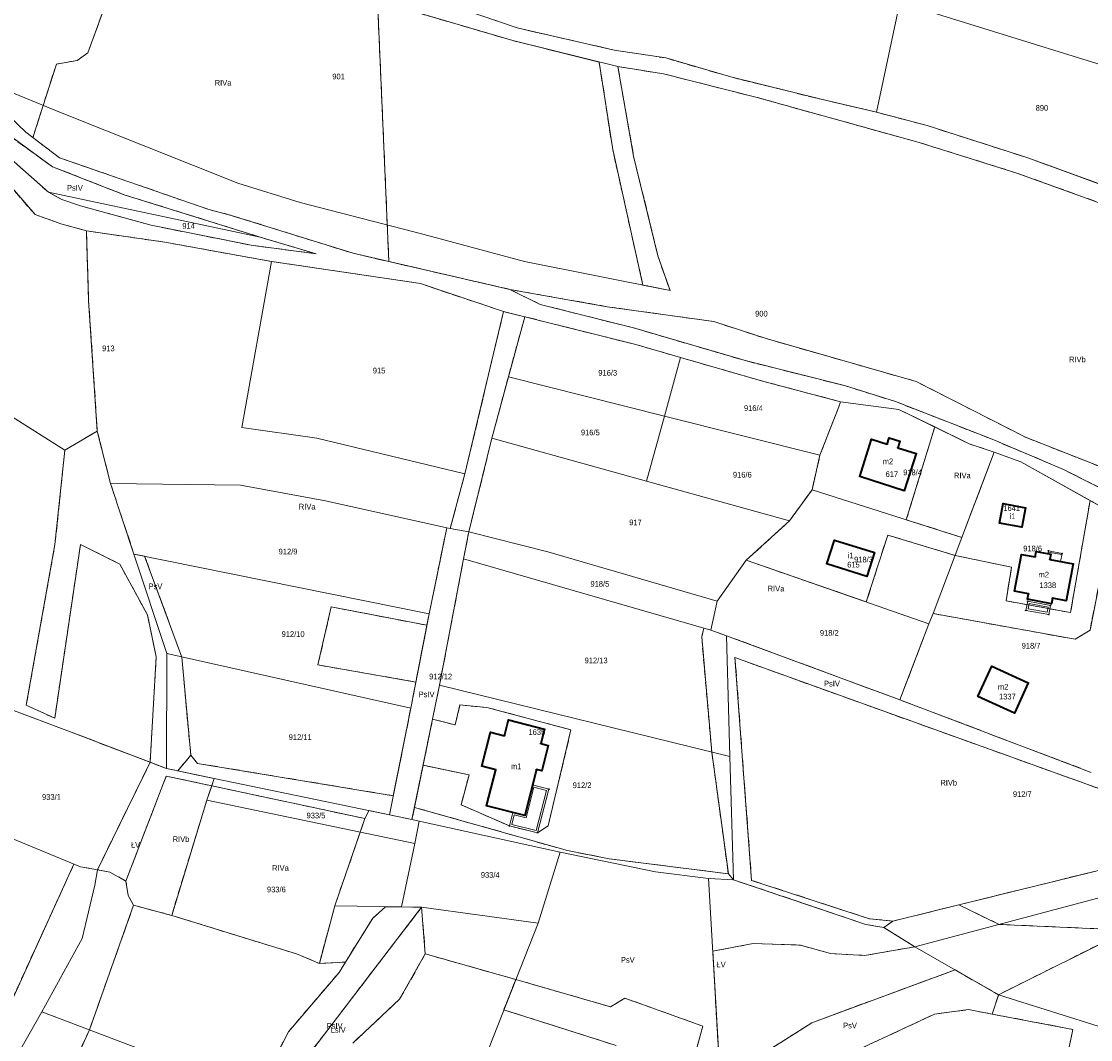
# Model space of a CAD drawing. Header units: metres. Extents: x 7496145 to 7500200, y 5498500 to 5502080.
# Tile 104 of 202: x 7496833 to 7497115, y 5500812 to 5501081. Entities that reach past the tile are written whole.
import ezdxf
from ezdxf.enums import TextEntityAlignment as Align

# ---------------------------------------------------------------- set-up
doc = ezdxf.new("R2010")
doc.units = ezdxf.units.M
doc.header["$MEASUREMENT"] = 0
for name, pattern in [('2.25_0.75', [3, 2.25, -0.75]), ('219-1000', [0]), ('egug-1000', [0])]:
    doc.linetypes.add(name, pattern=pattern)
doc.layers.get('0').update_dxf_attribs({"color": 2, "linetype": 'CONTINUOUS', "lineweight": 5})
for name, color, linetype in [('209-oznaczenie konturu klasyfikacyjnego', 7, 'CONTINUOUS'), ('211-numer działki ewidencyjnej', 7, 'CONTINUOUS'), ('217-kontur klasyfikacyjny', 7, 'CONTINUOUS'), ('218-kontur użytku gruntowego', 7, 'CONTINUOUS'), ('219-działka ewidencyjna', 7, 'CONTINUOUS'), ('312-budynek ewidencyjny', 7, 'CONTINUOUS'), ('312-oznaczenie budynku ewidencyjnego', 7, 'CONTINUOUS'), ('312-oznaczenie budynku ewidencyjnego-Atr117', 7, 'CONTINUOUS'), ('352-schody', 7, 'CONTINUOUS'), ('Punkt budynku', 7, 'CONTINUOUS'), ('taras', 7, 'CONTINUOUS')]:
    doc.layers.add(name, color=color, linetype=linetype)
doc.styles.get("Standard").update_dxf_attribs({"font": 'Working1250', "width": 0.75})

# ---------------------------------------------------------------- blocks, each defined once
blk = doc.blocks.new('PUNKTBUD')
at = {"color": 0}
blk.add_circle((0, 0), 0.09, dxfattribs=at)

msp = doc.modelspace()

# ---------------------------------------------------------------- linework, layer by layer
at = {"layer": '217-kontur klasyfikacyjny', "color": 3, "linetype": '2.25_0.75', "lineweight": 18, "flags": 128}
for points in [[(7496863.33, 5501108.11), (7496850.21, 5501072.33)], [(7496929.58, 5501017.35), (7496926.57, 5501086.04)], [(7496962.28, 5501075.58), (7496926.57, 5501086.04)], [(7496944.78, 5501085.3), (7496963.4, 5501078.92)], [(7496963.4, 5501078.92), (7496988.99, 5501073.09)], [(7496985.01, 5501069.94), (7496962.28, 5501075.58)], [(7496850.21, 5501072.33), (7496847.45, 5501070.37)], [(7496988.99, 5501073.09), (7497002.55, 5501071)], [(7496841.94, 5501069.4), (7496835.76, 5501050.04)], [(7496847.45, 5501070.37), (7496841.94, 5501069.4)], [(7496988.58, 5501046.87), (7496985.01, 5501069.94)], [(7497002.55, 5501071), (7497019.69, 5501066)], [(7497001.97, 5501066.82), (7496989.94, 5501068.72)], [(7496989.94, 5501068.72), (7496994.09, 5501045.15)], [(7497026.7, 5501060.57), (7497001.97, 5501066.82)], [(7497019.69, 5501066), (7497043.54, 5501060.11)], [(7496823.3, 5501061.59), (7496833.91, 5501051.45)], [(7497069.37, 5501048.72), (7497026.7, 5501060.57)], [(7497043.54, 5501060.11), (7497058.14, 5501056.72)], [(7497058.14, 5501056.72), (7497071.5, 5501053.18)], [(7497071.5, 5501053.18), (7497098.28, 5501044.59)], [(7496840.93, 5501042.35), (7496830.7, 5501049.74)], [(7496833.91, 5501051.45), (7496835.76, 5501050.04)], [(7496835.76, 5501050.04), (7496842.72, 5501044.71)], [(7496996.54, 5501011.16), (7496988.58, 5501046.87)], [(7497095.08, 5501040.69), (7497069.37, 5501048.72)], [(7496829.33, 5501044.94), (7496839.87, 5501035.6)], [(7496842.72, 5501044.71), (7496881.89, 5501031.15)], [(7496994.09, 5501045.15), (7497000.48, 5501018.82)], [(7497098.28, 5501044.59), (7497116.49, 5501037.96)], [(7496859.78, 5501034.97), (7496840.93, 5501042.35)], [(7496836.33, 5501029.71), (7496828.68, 5501038.59)], [(7497118.75, 5501032.15), (7497095.08, 5501040.69)], [(7496839.87, 5501035.6), (7496843.34, 5501033.74)], [(7496843.34, 5501033.74), (7496848.29, 5501032.02)], [(7496895.67, 5501023.79), (7496859.78, 5501034.97)], [(7496848.29, 5501032.02), (7496866.9, 5501026.92)], [(7496881.89, 5501031.15), (7496888.04, 5501029.53)], [(7496843.14, 5501027.31), (7496836.33, 5501029.71)], [(7496849.88, 5501025.43), (7496843.14, 5501027.31)], [(7496888.04, 5501029.53), (7496920.14, 5501019.52)], [(7496850.44, 5501007.08), (7496849.88, 5501025.43)], [(7496870.55, 5501022.45), (7496849.88, 5501025.43)], [(7496866.9, 5501026.92), (7496893.3, 5501021.65)], [(7496898.61, 5501017.36), (7496870.55, 5501022.45)], [(7496893.3, 5501021.65), (7496910.41, 5501019.4)], [(7496910.41, 5501019.4), (7496895.67, 5501023.79)], [(7496920.14, 5501019.52), (7496929.58, 5501017.35)], [(7497000.48, 5501018.82), (7497003.69, 5501009.74)], [(7496937.89, 5501011.55), (7496898.61, 5501017.36)], [(7496929.58, 5501017.35), (7496961.44, 5501010.02)], [(7496959.82, 5501004.16), (7496937.89, 5501011.55)], [(7497003.69, 5501009.74), (7496996.54, 5501011.16)], [(7496961.44, 5501010.02), (7496987.13, 5501005.45)], [(7496961.44, 5501010.02), (7496969.43, 5501006.05)], [(7496852.72, 5500972.69), (7496850.44, 5501007.08)], [(7496969.43, 5501006.05), (7496994.06, 5500999.86)], [(7496987.13, 5501005.45), (7497015.23, 5501001.54)], [(7496949.61, 5500961.36), (7496959.82, 5501004.16)], [(7496965.42, 5501002.8), (7496959.82, 5501004.16)], [(7496961.07, 5500986.97), (7496965.42, 5501002.8)], [(7496994.66, 5500995.48), (7496965.42, 5501002.8)], [(7496994.06, 5500999.86), (7497023.81, 5500991.16)], [(7497015.23, 5501001.54), (7497029.04, 5500997.03)], [(7497029.04, 5500997.03), (7497068.6, 5500985.73)], [(7497006.47, 5500992.06), (7496994.66, 5500995.48)], [(7497028.38, 5500985.74), (7497006.47, 5500992.06)], [(7497023.81, 5500991.16), (7497049.7, 5500984.65)], [(7496956.76, 5500970.83), (7496961.07, 5500986.97)], [(7497048.63, 5500980.41), (7497028.38, 5500985.74)], [(7497068.6, 5500985.73), (7497097.39, 5500971.05)], [(7497049.7, 5500984.65), (7497063.09, 5500980.45)], [(7497048.15, 5500979.05), (7497048.63, 5500980.41)], [(7497063.09, 5500980.45), (7497088.58, 5500970.52)], [(7497043.2, 5500966.31), (7497048.15, 5500979.05)], [(7497073.45, 5500973.75), (7497065.96, 5500949.3)], [(7497082.56, 5500969.29), (7497073.45, 5500973.75)], [(7496844.17, 5500967.61), (7496852.72, 5500972.69)], [(7496856.22, 5500958.81), (7496852.72, 5500972.69)], [(7496950.64, 5500946.08), (7496956.76, 5500970.83)], [(7497097.39, 5500971.05), (7497118.38, 5500962.78)], [(7497089.15, 5500967.13), (7497082.56, 5500969.29)], [(7497088.58, 5500970.52), (7497107.42, 5500962.54)], [(7496841.57, 5500942.74), (7496844.17, 5500967.61)], [(7497041.13, 5500957.2), (7497043.2, 5500966.31)], [(7497080.61, 5500944.64), (7497089.15, 5500967.13)], [(7497107.42, 5500962.54), (7497122.15, 5500955.11)], [(7496945.73, 5500947), (7496949.61, 5500961.36)], [(7496862.4, 5500940.25), (7496856.22, 5500958.81)], [(7497035.2, 5500949), (7497041.13, 5500957.2)], [(7497114.42, 5500954.38), (7497109.26, 5500924.82)], [(7497120.52, 5500950.97), (7497114.42, 5500954.38)], [(7497023.8, 5500938.63), (7497035.2, 5500949)], [(7497065.96, 5500949.3), (7497080.61, 5500944.64)], [(7496940.22, 5500924.51), (7496944.84, 5500947.17)], [(7496944.84, 5500947.17), (7496945.73, 5500947)], [(7496949.28, 5500939.04), (7496950.64, 5500946.08)], [(7497114.39, 5500920.21), (7497119.68, 5500947.11)], [(7496833.98, 5500900.42), (7496841.57, 5500942.74)], [(7496848.29, 5500942.8), (7496841.51, 5500896.99)], [(7496858.67, 5500937.61), (7496848.29, 5500942.8)], [(7497061.08, 5500945.25), (7497055.42, 5500927.65)], [(7497078.82, 5500939.9), (7497061.08, 5500945.25)], [(7496865.21, 5500939.68), (7496862.4, 5500940.25)], [(7497093.68, 5500936.82), (7497078.82, 5500939.9)], [(7496865.92, 5500924.28), (7496858.67, 5500937.61)], [(7496874.99, 5500913.12), (7496865.21, 5500939.68)], [(7496942.93, 5500905.71), (7496949.28, 5500939.04)], [(7497055.42, 5500927.65), (7497023.8, 5500938.63)], [(7497092.32, 5500927.92), (7497093.68, 5500936.82)], [(7496910.87, 5500911.02), (7496914.38, 5500926.33)], [(7496914.38, 5500926.33), (7496939.63, 5500921.49)], [(7497109.26, 5500924.82), (7497092.32, 5500927.92)], [(7496868.27, 5500913.15), (7496865.92, 5500924.28)], [(7496939.63, 5500921.49), (7496940.22, 5500924.51)], [(7497071.94, 5500921.91), (7497073.04, 5500924.58)], [(7497073.04, 5500924.58), (7497110.47, 5500917.8)], [(7496939.63, 5500921.49), (7496936.71, 5500906.53)], [(7497012.62, 5500920.74), (7497012.03, 5500918.44)], [(7497014.43, 5500920.22), (7497012.62, 5500920.74)], [(7497018.54, 5500918.74), (7497014.43, 5500920.22)], [(7497064.28, 5500901.83), (7497071.94, 5500921.91)], [(7497110.47, 5500917.8), (7497114.39, 5500920.21)], [(7497012.03, 5500918.44), (7497014.7, 5500888.04)], [(7497020.49, 5500918.02), (7497018.54, 5500918.74)], [(7497064.28, 5500901.83), (7497020.49, 5500918.02)], [(7496866.66, 5500885.37), (7496868.27, 5500913.15)], [(7496877.37, 5500887.23), (7496874.99, 5500913.12)], [(7497025.18, 5500854.26), (7497020.81, 5500912.95)], [(7497020.81, 5500912.95), (7497120.17, 5500877.21)], [(7496845.41, 5500893.49), (7496804.23, 5500908.94)], [(7496936.71, 5500906.53), (7496910.87, 5500911.02)], [(7496935.36, 5500899.61), (7496936.71, 5500906.53)], [(7496941.09, 5500896.75), (7496942.93, 5500905.71)], [(7496841.51, 5500896.99), (7496833.98, 5500900.42)], [(7496947.02, 5500895.22), (7496948.32, 5500900.48)], [(7496948.32, 5500900.48), (7496955.4, 5500899.84)], [(7497114.68, 5500882.72), (7497064.28, 5500901.83)], [(7496930.75, 5500876.56), (7496935.36, 5500899.61)], [(7496955.4, 5500899.84), (7496977.58, 5500893.92)], [(7496938.6, 5500884.62), (7496941.09, 5500896.75)], [(7496941.09, 5500896.75), (7496947.02, 5500895.22)], [(7496866.66, 5500885.37), (7496845.41, 5500893.49)], [(7496977.58, 5500893.92), (7496971.56, 5500868.66)], [(7496873.93, 5500883.11), (7496877.37, 5500887.23)], [(7496877.37, 5500887.23), (7496879.14, 5500885.09)], [(7497014.7, 5500888.04), (7497019.07, 5500855.99)], [(7496852.78, 5500857.07), (7496866.66, 5500885.37)], [(7496866.66, 5500885.37), (7496870.99, 5500883.72)], [(7496870.99, 5500883.72), (7496873.93, 5500883.11)], [(7496879.14, 5500885.09), (7496930.75, 5500876.56)], [(7496936.31, 5500873.5), (7496938.6, 5500884.62)], [(7496950.72, 5500882.09), (7496938.6, 5500884.62)], [(7496860.26, 5500854.07), (7496870.9, 5500881.74)], [(7496870.9, 5500881.74), (7496882.92, 5500879.17)], [(7496883.52, 5500881.11), (7496873.93, 5500883.11)], [(7496882.92, 5500879.17), (7496883.52, 5500881.11)], [(7496948.62, 5500874.14), (7496950.72, 5500882.09)], [(7496881.61, 5500875.38), (7496882.92, 5500879.17)], [(7496923.26, 5500870.54), (7496882.92, 5500879.17)], [(7496872.33, 5500845.02), (7496881.61, 5500875.38)], [(7496924.33, 5500872.63), (7496923.26, 5500870.54)], [(7496929.74, 5500871.51), (7496924.33, 5500872.63)], [(7496936.31, 5500873.5), (7496935.65, 5500870.28)], [(7496976.63, 5500862.12), (7496936.31, 5500873.5)], [(7496961.37, 5500868.6), (7496948.62, 5500874.14)], [(7496915.34, 5500847.56), (7496923.26, 5500870.54)], [(7496935.65, 5500870.28), (7496929.74, 5500871.51)], [(7496968.8, 5500866.81), (7496961.37, 5500868.6)], [(7496971.56, 5500868.66), (7496968.8, 5500866.81)], [(7496987.69, 5500859.93), (7496976.63, 5500862.12)], [(7496824.04, 5500809.19), (7496846.57, 5500858.55)], [(7496846.57, 5500858.55), (7496848.31, 5500857.83)], [(7497019.07, 5500855.99), (7496987.69, 5500859.93)], [(7496848.31, 5500857.83), (7496852.78, 5500857.07)], [(7496856.07, 5500856.4), (7496852.78, 5500857.07)], [(7496860.26, 5500854.07), (7496856.07, 5500856.4)], [(7497020.41, 5500854.42), (7497019.07, 5500855.99)], [(7497079.81, 5500847.8), (7497120.27, 5500857.77)], [(7496860.83, 5500850.26), (7496860.26, 5500854.07)], [(7497055.32, 5500842.62), (7497020.41, 5500854.42)], [(7497056.24, 5500844.13), (7497025.18, 5500854.26)], [(7496862.31, 5500847.69), (7496860.83, 5500850.26)], [(7496850.64, 5500814.87), (7496862.31, 5500847.69)], [(7496862.31, 5500847.69), (7496872.33, 5500845.02)], [(7496906.09, 5500805.24), (7496938.19, 5500847.15)], [(7496911.26, 5500832.36), (7496915.34, 5500847.56)], [(7496928.69, 5500847.32), (7496925.32, 5500844.25)], [(7496932.93, 5500847.24), (7496928.69, 5500847.32)], [(7496938.19, 5500847.15), (7496932.93, 5500847.24)], [(7496939.18, 5500834.87), (7496938.19, 5500847.15)], [(7497079.81, 5500847.8), (7497062.42, 5500843.52)], [(7497090.45, 5500842.66), (7497079.81, 5500847.8)], [(7496872.33, 5500845.02), (7496905.24, 5500834.87)], [(7496925.32, 5500844.25), (7496918.15, 5500832.73)], [(7497062.42, 5500843.52), (7497056.24, 5500844.13)], [(7497060.03, 5500841.86), (7497055.32, 5500842.62)], [(7497060.03, 5500841.86), (7497062.42, 5500843.52)], [(7497068.21, 5500836.74), (7497060.03, 5500841.86)], [(7497090.3, 5500824.12), (7497124.42, 5500841.17)], [(7497124.42, 5500841.17), (7497090.45, 5500842.66)], [(7497014.94, 5500835.62), (7497025.62, 5500837.59)], [(7497017.07, 5500799.05), (7497014.94, 5500835.62)], [(7497025.62, 5500837.59), (7497038.05, 5500837.2)], [(7497038.05, 5500837.2), (7497045.99, 5500834.95)], [(7497054.99, 5500834.46), (7497068.21, 5500836.74)], [(7496905.24, 5500834.87), (7496911.26, 5500832.36)], [(7496911.26, 5500832.36), (7496918.15, 5500832.73)], [(7496918.15, 5500832.73), (7496916.45, 5500829.99)], [(7496932.42, 5500822.92), (7496939.18, 5500834.87)], [(7496939.18, 5500834.87), (7496963.03, 5500828.13)], [(7497045.99, 5500834.95), (7497054.99, 5500834.46)], [(7496916.45, 5500829.99), (7496903.11, 5500814.33)], [(7497041.09, 5500816.74), (7497078.81, 5500830.68)], [(7497078.81, 5500830.68), (7497090.3, 5500824.12)], [(7496963.03, 5500828.13), (7496959.89, 5500820.15)], [(7496963.03, 5500828.13), (7496988.04, 5500820.9)], [(7496920.06, 5500811.35), (7496932.42, 5500822.92)], [(7496988.04, 5500820.9), (7496991.8, 5500823.22)], [(7496991.8, 5500823.22), (7497012.32, 5500815.82)], [(7497088.56, 5500819.01), (7497090.3, 5500824.12)], [(7496959.89, 5500820.15), (7496989.52, 5500810.71)], [(7497037.5, 5500802.27), (7497073.43, 5500819.01)], [(7497073.43, 5500819.01), (7497082.34, 5500820.18)], [(7497082.34, 5500820.18), (7497088.56, 5500819.01)], [(7497088.56, 5500819.01), (7497109.85, 5500814.99)], [(7497012.32, 5500815.82), (7497007.2, 5500797.48)], [(7497020.26, 5500803.52), (7497041.09, 5500816.74)], [(7496841.25, 5500794.16), (7496850.64, 5500814.87)], [(7496903.11, 5500814.33), (7496897.64, 5500803.7)], [(7497109.85, 5500814.99), (7497104.63, 5500789.57)]]:
    msp.add_lwpolyline(points, dxfattribs=at)
at = {"layer": '218-kontur użytku gruntowego', "color": 3, "linetype": 'egug-1000', "lineweight": 18, "flags": 128}
for points in [[(7496863.33, 5501108.11), (7496850.21, 5501072.33)], [(7496926.57, 5501086.04), (7496929.58, 5501017.35)], [(7496962.28, 5501075.58), (7496926.57, 5501086.04)], [(7496944.78, 5501085.3), (7496963.4, 5501078.92)], [(7496963.4, 5501078.92), (7496988.99, 5501073.09)], [(7496985.01, 5501069.94), (7496962.28, 5501075.58)], [(7496850.21, 5501072.33), (7496847.45, 5501070.37)], [(7496988.99, 5501073.09), (7497002.55, 5501071)], [(7496841.94, 5501069.4), (7496835.76, 5501050.04)], [(7496847.45, 5501070.37), (7496841.94, 5501069.4)], [(7496988.58, 5501046.87), (7496985.01, 5501069.94)], [(7497002.55, 5501071), (7497019.69, 5501066)], [(7497001.97, 5501066.82), (7496989.94, 5501068.72)], [(7496989.94, 5501068.72), (7496994.09, 5501045.15)], [(7497026.7, 5501060.57), (7497001.97, 5501066.82)], [(7497019.69, 5501066), (7497043.54, 5501060.11)], [(7496823.3, 5501061.59), (7496833.91, 5501051.45)], [(7497069.37, 5501048.72), (7497026.7, 5501060.57)], [(7497043.54, 5501060.11), (7497058.14, 5501056.72)], [(7497058.14, 5501056.72), (7497071.5, 5501053.18)], [(7497071.5, 5501053.18), (7497098.28, 5501044.59)], [(7496840.93, 5501042.35), (7496830.7, 5501049.74)], [(7496833.91, 5501051.45), (7496835.76, 5501050.04)], [(7496835.76, 5501050.04), (7496842.72, 5501044.71)], [(7496996.54, 5501011.16), (7496988.58, 5501046.87)], [(7497095.08, 5501040.69), (7497069.37, 5501048.72)], [(7496829.33, 5501044.94), (7496839.87, 5501035.6)], [(7496842.72, 5501044.71), (7496881.89, 5501031.15)], [(7496994.09, 5501045.15), (7497000.48, 5501018.82)], [(7497098.28, 5501044.59), (7497116.49, 5501037.96)], [(7496859.78, 5501034.97), (7496840.93, 5501042.35)], [(7496836.33, 5501029.71), (7496828.68, 5501038.59)], [(7497118.75, 5501032.15), (7497095.08, 5501040.69)], [(7496839.87, 5501035.6), (7496843.34, 5501033.74)], [(7496843.34, 5501033.74), (7496848.29, 5501032.02)], [(7496895.67, 5501023.79), (7496859.78, 5501034.97)], [(7496848.29, 5501032.02), (7496866.9, 5501026.92)], [(7496881.89, 5501031.15), (7496888.04, 5501029.53)], [(7496843.14, 5501027.31), (7496836.33, 5501029.71)], [(7496849.88, 5501025.43), (7496843.14, 5501027.31)], [(7496888.04, 5501029.53), (7496920.14, 5501019.52)], [(7496849.88, 5501025.43), (7496850.44, 5501007.08)], [(7496870.55, 5501022.45), (7496849.88, 5501025.43)], [(7496866.9, 5501026.92), (7496893.3, 5501021.65)], [(7496898.61, 5501017.36), (7496870.55, 5501022.45)], [(7496893.3, 5501021.65), (7496910.41, 5501019.4)], [(7496910.41, 5501019.4), (7496895.67, 5501023.79)], [(7496920.14, 5501019.52), (7496929.58, 5501017.35)], [(7497000.48, 5501018.82), (7497003.69, 5501009.74)], [(7496937.89, 5501011.55), (7496898.61, 5501017.36)], [(7496929.58, 5501017.35), (7496961.44, 5501010.02)], [(7496959.82, 5501004.16), (7496937.89, 5501011.55)], [(7497003.69, 5501009.74), (7496996.54, 5501011.16)], [(7496961.44, 5501010.02), (7496987.13, 5501005.45)], [(7496961.44, 5501010.02), (7496969.43, 5501006.05)], [(7496850.44, 5501007.08), (7496852.72, 5500972.69)], [(7496969.43, 5501006.05), (7496994.06, 5500999.86)], [(7496987.13, 5501005.45), (7497015.23, 5501001.54)], [(7496949.61, 5500961.36), (7496959.82, 5501004.16)], [(7496965.42, 5501002.8), (7496959.82, 5501004.16)], [(7496961.07, 5500986.97), (7496965.42, 5501002.8)], [(7496994.66, 5500995.48), (7496965.42, 5501002.8)], [(7496994.06, 5500999.86), (7497023.81, 5500991.16)], [(7497015.23, 5501001.54), (7497029.04, 5500997.03)], [(7497029.04, 5500997.03), (7497068.6, 5500985.73)], [(7497006.47, 5500992.06), (7496994.66, 5500995.48)], [(7497028.38, 5500985.74), (7497006.47, 5500992.06)], [(7497023.81, 5500991.16), (7497049.7, 5500984.65)], [(7496956.76, 5500970.83), (7496961.07, 5500986.97)], [(7497048.63, 5500980.41), (7497028.38, 5500985.74)], [(7497068.6, 5500985.73), (7497097.39, 5500971.05)], [(7497049.7, 5500984.65), (7497063.09, 5500980.45)], [(7497048.63, 5500980.41), (7497048.15, 5500979.05)], [(7497063.97, 5500978.4), (7497048.63, 5500980.41)], [(7497063.09, 5500980.45), (7497088.58, 5500970.52)], [(7497048.15, 5500979.05), (7497043.2, 5500966.31)], [(7497073.45, 5500973.75), (7497063.97, 5500978.4)], [(7497065.96, 5500949.3), (7497073.45, 5500973.75)], [(7497082.56, 5500969.29), (7497073.45, 5500973.75)], [(7496852.72, 5500972.69), (7496844.17, 5500967.61)], [(7496852.72, 5500972.69), (7496856.22, 5500958.81)], [(7496950.64, 5500946.08), (7496956.76, 5500970.83)], [(7497097.39, 5500971.05), (7497118.38, 5500962.78)], [(7497089.15, 5500967.13), (7497082.56, 5500969.29)], [(7497088.58, 5500970.52), (7497107.42, 5500962.54)], [(7496844.17, 5500967.61), (7496841.57, 5500942.74)], [(7497043.2, 5500966.31), (7497041.13, 5500957.2)], [(7497089.15, 5500967.13), (7497080.61, 5500944.64)], [(7497096.13, 5500964.58), (7497089.15, 5500967.13)], [(7497114.42, 5500954.38), (7497096.13, 5500964.58)], [(7497107.42, 5500962.54), (7497122.15, 5500955.11)], [(7496945.73, 5500947), (7496949.61, 5500961.36)], [(7496856.22, 5500958.81), (7496862.4, 5500940.25)], [(7497041.13, 5500957.2), (7497035.2, 5500949)], [(7497109.26, 5500924.82), (7497114.42, 5500954.38)], [(7497120.52, 5500950.97), (7497114.42, 5500954.38)], [(7497035.2, 5500949), (7497023.8, 5500938.63)], [(7497080.61, 5500944.64), (7497065.96, 5500949.3)], [(7496940.22, 5500924.51), (7496944.84, 5500947.17)], [(7496944.84, 5500947.17), (7496945.73, 5500947)], [(7496949.28, 5500939.04), (7496950.64, 5500946.08)], [(7497119.68, 5500947.11), (7497114.39, 5500920.21)], [(7496841.57, 5500942.74), (7496833.98, 5500900.42)], [(7496841.51, 5500896.99), (7496848.29, 5500942.8)], [(7496848.29, 5500942.8), (7496858.67, 5500937.61)], [(7497055.42, 5500927.65), (7497061.08, 5500945.25)], [(7497061.08, 5500945.25), (7497078.82, 5500939.9)], [(7496862.4, 5500940.25), (7496865.21, 5500939.68)], [(7497078.82, 5500939.9), (7497093.68, 5500936.82)], [(7496858.67, 5500937.61), (7496865.92, 5500924.28)], [(7496865.21, 5500939.68), (7496874.99, 5500913.12)], [(7496942.93, 5500905.71), (7496949.28, 5500939.04)], [(7497023.8, 5500938.63), (7497055.42, 5500927.65)], [(7497093.68, 5500936.82), (7497092.32, 5500927.92)], [(7496914.38, 5500926.33), (7496910.87, 5500911.02)], [(7496939.63, 5500921.49), (7496914.38, 5500926.33)], [(7497092.32, 5500927.92), (7497109.26, 5500924.82)], [(7496865.92, 5500924.28), (7496868.27, 5500913.15)], [(7496939.63, 5500921.49), (7496940.22, 5500924.51)], [(7497073.04, 5500924.58), (7497071.94, 5500921.91)], [(7497110.47, 5500917.8), (7497073.04, 5500924.58)], [(7496936.71, 5500906.53), (7496939.63, 5500921.49)], [(7497012.62, 5500920.74), (7497012.03, 5500918.44)], [(7497014.43, 5500920.22), (7497012.62, 5500920.74)], [(7497018.54, 5500918.74), (7497014.43, 5500920.22)], [(7497071.94, 5500921.91), (7497064.28, 5500901.83)], [(7497114.39, 5500920.21), (7497110.47, 5500917.8)], [(7497012.03, 5500918.44), (7497014.7, 5500888.04)], [(7497020.49, 5500918.02), (7497018.54, 5500918.74)], [(7497064.28, 5500901.83), (7497020.49, 5500918.02)], [(7496868.27, 5500913.15), (7496866.66, 5500885.37)], [(7496874.99, 5500913.12), (7496877.37, 5500887.23)], [(7497020.81, 5500912.95), (7497025.18, 5500854.26)], [(7497120.17, 5500877.21), (7497020.81, 5500912.95)], [(7496804.23, 5500908.94), (7496845.41, 5500893.49)], [(7496910.87, 5500911.02), (7496936.71, 5500906.53)], [(7496935.36, 5500899.61), (7496936.71, 5500906.53)], [(7496941.09, 5500896.75), (7496942.93, 5500905.71)], [(7496833.98, 5500900.42), (7496841.51, 5500896.99)], [(7496948.32, 5500900.48), (7496947.02, 5500895.22)], [(7496955.4, 5500899.84), (7496948.32, 5500900.48)], [(7497064.28, 5500901.83), (7497114.68, 5500882.72)], [(7496930.75, 5500876.56), (7496935.36, 5500899.61)], [(7496977.58, 5500893.92), (7496955.4, 5500899.84)], [(7496938.6, 5500884.62), (7496941.09, 5500896.75)], [(7496947.02, 5500895.22), (7496941.09, 5500896.75)], [(7496845.41, 5500893.49), (7496866.66, 5500885.37)], [(7496971.56, 5500868.66), (7496977.58, 5500893.92)], [(7496873.93, 5500883.11), (7496877.37, 5500887.23)], [(7496877.37, 5500887.23), (7496879.14, 5500885.09)], [(7497014.7, 5500888.04), (7497019.07, 5500855.99)], [(7496866.66, 5500885.37), (7496852.78, 5500857.07)], [(7496870.99, 5500883.72), (7496866.66, 5500885.37)], [(7496873.93, 5500883.11), (7496870.99, 5500883.72)], [(7496879.14, 5500885.09), (7496930.75, 5500876.56)], [(7496936.31, 5500873.5), (7496938.6, 5500884.62)], [(7496938.6, 5500884.62), (7496950.72, 5500882.09)], [(7496870.9, 5500881.74), (7496860.26, 5500854.07)], [(7496882.92, 5500879.17), (7496870.9, 5500881.74)], [(7496883.52, 5500881.11), (7496873.93, 5500883.11)], [(7496882.92, 5500879.17), (7496883.52, 5500881.11)], [(7496950.72, 5500882.09), (7496948.62, 5500874.14)], [(7496882.92, 5500879.17), (7496881.61, 5500875.38)], [(7496923.26, 5500870.54), (7496882.92, 5500879.17)], [(7496881.61, 5500875.38), (7496872.33, 5500845.02)], [(7496924.33, 5500872.63), (7496923.26, 5500870.54)], [(7496929.74, 5500871.51), (7496924.33, 5500872.63)], [(7496936.31, 5500873.5), (7496935.65, 5500870.28)], [(7496976.63, 5500862.12), (7496936.31, 5500873.5)], [(7496948.62, 5500874.14), (7496961.37, 5500868.6)], [(7496923.26, 5500870.54), (7496915.34, 5500847.56)], [(7496935.65, 5500870.28), (7496929.74, 5500871.51)], [(7496961.37, 5500868.6), (7496968.8, 5500866.81)], [(7496968.8, 5500866.81), (7496971.56, 5500868.66)], [(7496987.69, 5500859.93), (7496976.63, 5500862.12)], [(7496846.57, 5500858.55), (7496824.04, 5500809.19)], [(7496848.31, 5500857.83), (7496846.57, 5500858.55)], [(7497019.07, 5500855.99), (7496987.69, 5500859.93)], [(7496852.78, 5500857.07), (7496848.31, 5500857.83)], [(7496852.78, 5500857.07), (7496856.07, 5500856.4)], [(7496856.07, 5500856.4), (7496860.26, 5500854.07)], [(7497019.07, 5500855.99), (7497020.41, 5500854.42)], [(7497120.27, 5500857.77), (7497079.81, 5500847.8)], [(7496860.26, 5500854.07), (7496860.83, 5500850.26)], [(7497020.41, 5500854.42), (7497055.32, 5500842.62)], [(7497025.18, 5500854.26), (7497056.24, 5500844.13)], [(7496860.83, 5500850.26), (7496862.31, 5500847.69)], [(7496850.64, 5500814.87), (7496862.31, 5500847.69)], [(7496862.31, 5500847.69), (7496872.33, 5500845.02)], [(7496906.09, 5500805.24), (7496938.19, 5500847.15)], [(7496915.34, 5500847.56), (7496911.26, 5500832.36)], [(7496925.32, 5500844.25), (7496928.69, 5500847.32)], [(7496928.69, 5500847.32), (7496932.93, 5500847.24)], [(7496932.93, 5500847.24), (7496938.19, 5500847.15)], [(7496938.19, 5500847.15), (7496939.18, 5500834.87)], [(7497062.42, 5500843.52), (7497079.81, 5500847.8)], [(7497079.81, 5500847.8), (7497090.45, 5500842.66)], [(7496872.33, 5500845.02), (7496905.24, 5500834.87)], [(7496918.15, 5500832.73), (7496925.32, 5500844.25)], [(7497056.24, 5500844.13), (7497062.42, 5500843.52)], [(7497055.32, 5500842.62), (7497060.03, 5500841.86)], [(7497060.03, 5500841.86), (7497062.42, 5500843.52)], [(7497060.03, 5500841.86), (7497068.21, 5500836.74)], [(7497124.42, 5500841.17), (7497090.3, 5500824.12)], [(7497090.45, 5500842.66), (7497124.42, 5500841.17)], [(7497025.62, 5500837.59), (7497014.94, 5500835.62)], [(7497014.94, 5500835.62), (7497017.07, 5500799.05)], [(7497038.05, 5500837.2), (7497025.62, 5500837.59)], [(7497045.99, 5500834.95), (7497038.05, 5500837.2)], [(7497068.21, 5500836.74), (7497054.99, 5500834.46)], [(7496905.24, 5500834.87), (7496911.26, 5500832.36)], [(7496911.26, 5500832.36), (7496918.15, 5500832.73)], [(7496918.15, 5500832.73), (7496916.45, 5500829.99)], [(7496932.42, 5500822.92), (7496939.18, 5500834.87)], [(7496939.18, 5500834.87), (7496963.03, 5500828.13)], [(7497054.99, 5500834.46), (7497045.99, 5500834.95)], [(7496916.45, 5500829.99), (7496903.11, 5500814.33)], [(7497078.81, 5500830.68), (7497041.09, 5500816.74)], [(7497090.3, 5500824.12), (7497078.81, 5500830.68)], [(7496963.03, 5500828.13), (7496959.89, 5500820.15)], [(7496988.04, 5500820.9), (7496963.03, 5500828.13)], [(7496920.06, 5500811.35), (7496932.42, 5500822.92)], [(7496991.8, 5500823.22), (7496988.04, 5500820.9)], [(7497012.32, 5500815.82), (7496991.8, 5500823.22)], [(7497090.3, 5500824.12), (7497088.56, 5500819.01)], [(7496959.89, 5500820.15), (7496989.52, 5500810.71)], [(7497037.5, 5500802.27), (7497073.43, 5500819.01)], [(7497073.43, 5500819.01), (7497082.34, 5500820.18)], [(7497082.34, 5500820.18), (7497088.56, 5500819.01)], [(7497088.56, 5500819.01), (7497109.85, 5500814.99)], [(7497007.2, 5500797.48), (7497012.32, 5500815.82)], [(7497041.09, 5500816.74), (7497020.26, 5500803.52)], [(7496841.25, 5500794.16), (7496850.64, 5500814.87)], [(7496903.11, 5500814.33), (7496897.64, 5500803.7)], [(7497109.85, 5500814.99), (7497104.63, 5500789.57)]]:
    msp.add_lwpolyline(points, dxfattribs=at)
at = {"layer": '219-działka ewidencyjna', "color": 3, "linetype": '219-1000', "lineweight": 18, "flags": 128}
for points in [[(7496926.57, 5501086.04), (7496962.28, 5501075.58)], [(7496944.78, 5501085.3), (7496963.4, 5501078.92)], [(7497064.22, 5501085.59), (7497058.14, 5501056.72)], [(7497064.22, 5501085.59), (7497141.98, 5501061.54)], [(7496963.4, 5501078.92), (7496988.99, 5501073.09)], [(7496962.28, 5501075.58), (7496989.94, 5501068.72)], [(7497002.55, 5501071), (7496988.99, 5501073.09)], [(7497002.55, 5501071), (7497019.69, 5501066)], [(7496989.94, 5501068.72), (7497001.97, 5501066.82)], [(7496989.94, 5501068.72), (7496994.09, 5501045.15)], [(7497001.97, 5501066.82), (7497026.7, 5501060.57)], [(7497019.69, 5501066), (7497043.54, 5501060.11)], [(7496823.3, 5501061.59), (7496833.91, 5501051.45)], [(7496825.64, 5501063.74), (7496843.05, 5501056.6)], [(7497026.7, 5501060.57), (7497069.37, 5501048.72)], [(7497043.54, 5501060.11), (7497058.14, 5501056.72)], [(7496843.05, 5501056.6), (7496889.78, 5501038.03)], [(7497058.14, 5501056.72), (7497071.5, 5501053.18)], [(7497071.5, 5501053.18), (7497098.28, 5501044.59)], [(7496830.7, 5501049.74), (7496840.93, 5501042.35)], [(7496833.91, 5501051.45), (7496842.72, 5501044.71)], [(7497069.37, 5501048.72), (7497095.08, 5501040.69)], [(7496829.33, 5501044.94), (7496839.87, 5501035.6)], [(7496842.72, 5501044.71), (7496881.89, 5501031.15)], [(7496994.09, 5501045.15), (7497000.48, 5501018.82)], [(7497098.28, 5501044.59), (7497134, 5501031.58)], [(7496840.93, 5501042.35), (7496859.78, 5501034.97)], [(7496836.33, 5501029.71), (7496828.68, 5501038.59)], [(7497095.08, 5501040.69), (7497118.75, 5501032.15)], [(7496839.87, 5501035.6), (7496843.34, 5501033.74)], [(7496839.87, 5501035.6), (7496895.67, 5501023.79)], [(7496889.78, 5501038.03), (7496906.21, 5501032.91)], [(7496843.34, 5501033.74), (7496848.29, 5501032.02)], [(7496895.67, 5501023.79), (7496859.78, 5501034.97)], [(7496938.53, 5501024.61), (7496906.21, 5501032.91)], [(7496848.29, 5501032.02), (7496866.9, 5501026.92)], [(7496881.89, 5501031.15), (7496888.04, 5501029.53)], [(7496836.33, 5501029.71), (7496843.14, 5501027.31)], [(7496843.14, 5501027.31), (7496849.88, 5501025.43)], [(7496888.04, 5501029.53), (7496920.14, 5501019.52)], [(7496849.88, 5501025.43), (7496870.55, 5501022.45)], [(7496866.9, 5501026.92), (7496893.3, 5501021.65)], [(7496938.53, 5501024.61), (7496965.29, 5501017.38)], [(7496870.55, 5501022.45), (7496898.61, 5501017.36)], [(7496893.3, 5501021.65), (7496910.41, 5501019.4)], [(7496895.67, 5501023.79), (7496910.41, 5501019.4)], [(7496961.44, 5501010.02), (7496920.14, 5501019.52)], [(7497000.48, 5501018.82), (7497003.69, 5501009.74)], [(7496890.86, 5500973.61), (7496898.61, 5501017.36)], [(7496937.89, 5501011.55), (7496898.61, 5501017.36)], [(7496965.29, 5501017.38), (7497003.69, 5501009.74)], [(7496937.89, 5501011.55), (7496959.82, 5501004.16)], [(7496961.44, 5501010.02), (7496969.43, 5501006.05)], [(7496969.43, 5501006.05), (7496994.06, 5500999.86)], [(7496949.61, 5500961.36), (7496959.82, 5501004.16)], [(7496961.07, 5500986.97), (7496965.42, 5501002.8)], [(7496965.42, 5501002.8), (7496994.66, 5500995.48)], [(7497023.81, 5500991.16), (7496994.06, 5500999.86)], [(7496994.66, 5500995.48), (7497006.47, 5500992.06)], [(7497002.2, 5500976.62), (7497006.47, 5500992.06)], [(7497006.47, 5500992.06), (7497028.38, 5500985.74)], [(7497023.81, 5500991.16), (7497049.7, 5500984.65)], [(7496956.76, 5500970.83), (7496961.07, 5500986.97)], [(7496961.07, 5500986.97), (7497002.2, 5500976.62)], [(7497048.63, 5500980.41), (7497028.38, 5500985.74)], [(7497049.7, 5500984.65), (7497063.09, 5500980.45)], [(7496823.23, 5500980.86), (7496844.17, 5500967.61)], [(7497048.15, 5500979.05), (7497048.63, 5500980.41)], [(7497048.63, 5500980.41), (7497063.97, 5500978.4)], [(7497063.09, 5500980.45), (7497088.58, 5500970.52)], [(7496997.51, 5500959.49), (7497002.2, 5500976.62)], [(7497043.2, 5500966.31), (7497002.2, 5500976.62)], [(7497043.2, 5500966.31), (7497048.15, 5500979.05)], [(7497063.97, 5500978.4), (7497082.56, 5500969.29)], [(7496890.86, 5500973.61), (7496910.59, 5500970.78)], [(7496844.17, 5500967.61), (7496852.72, 5500972.69)], [(7496852.72, 5500972.69), (7496856.22, 5500958.81)], [(7496910.59, 5500970.78), (7496949.61, 5500961.36)], [(7496950.64, 5500946.08), (7496956.76, 5500970.83)], [(7496956.76, 5500970.83), (7496997.51, 5500959.49)], [(7497082.56, 5500969.29), (7497089.15, 5500967.13)], [(7497088.58, 5500970.52), (7497107.42, 5500962.54)], [(7497041.13, 5500957.2), (7497043.2, 5500966.31)], [(7497080.61, 5500944.64), (7497089.15, 5500967.13)], [(7497089.15, 5500967.13), (7497096.13, 5500964.58)], [(7497096.13, 5500964.58), (7497120.52, 5500950.97)], [(7497107.42, 5500962.54), (7497122.15, 5500955.11)], [(7496945.73, 5500947), (7496949.61, 5500961.36)], [(7497035.2, 5500949), (7496997.51, 5500959.49)], [(7496856.22, 5500958.81), (7496890.45, 5500958.4)], [(7496856.22, 5500958.81), (7496862.4, 5500940.25)], [(7496890.45, 5500958.4), (7496912.87, 5500954.26)], [(7497035.2, 5500949), (7497041.13, 5500957.2)], [(7497041.13, 5500957.2), (7497080.61, 5500944.64)], [(7496912.87, 5500954.26), (7496944.84, 5500947.17)], [(7497023.8, 5500938.63), (7497035.2, 5500949)], [(7496940.22, 5500924.51), (7496944.84, 5500947.17)], [(7496944.84, 5500947.17), (7496945.73, 5500947)], [(7496945.73, 5500947), (7496950.64, 5500946.08)], [(7496949.28, 5500939.04), (7496950.64, 5500946.08)], [(7496971.46, 5500940.8), (7496950.64, 5500946.08)], [(7497114.39, 5500920.21), (7497119.68, 5500947.11)], [(7497073.04, 5500924.58), (7497080.61, 5500944.64)], [(7496862.4, 5500940.25), (7496871.02, 5500914.01)], [(7496862.4, 5500940.25), (7496940.22, 5500924.51)], [(7496971.46, 5500940.8), (7497016.14, 5500927.86)], [(7496942.93, 5500905.71), (7496949.28, 5500939.04)], [(7496949.28, 5500939.04), (7497014.43, 5500920.22)], [(7497016.14, 5500927.86), (7497023.8, 5500938.63)], [(7497023.8, 5500938.63), (7497071.94, 5500921.91)], [(7497014.43, 5500920.22), (7497016.14, 5500927.86)], [(7496935.36, 5500899.61), (7496940.22, 5500924.51)], [(7497071.94, 5500921.91), (7497073.04, 5500924.58)], [(7497073.04, 5500924.58), (7497110.47, 5500917.8)], [(7497014.43, 5500920.22), (7497018.54, 5500918.74)], [(7497064.28, 5500901.83), (7497071.94, 5500921.91)], [(7497110.47, 5500917.8), (7497114.39, 5500920.21)], [(7497018.54, 5500918.74), (7497064.28, 5500901.83)], [(7497018.54, 5500918.74), (7497019.42, 5500886.88)], [(7496870.99, 5500883.72), (7496871.02, 5500914.01)], [(7496871.02, 5500914.01), (7496935.36, 5500899.61)], [(7496804.23, 5500908.94), (7496845.41, 5500893.49)], [(7496935.65, 5500870.28), (7496942.93, 5500905.71)], [(7496942.93, 5500905.71), (7497019.42, 5500886.88)], [(7497064.28, 5500901.83), (7497114.68, 5500882.72)], [(7496929.74, 5500871.51), (7496935.36, 5500899.61)], [(7496845.41, 5500893.49), (7496870.99, 5500883.72)], [(7497019.42, 5500886.88), (7497020.41, 5500854.42)], [(7496870.99, 5500883.72), (7496883.52, 5500881.11)], [(7496792.8, 5500880.71), (7496848.31, 5500857.83)], [(7496881.61, 5500875.38), (7496883.52, 5500881.11)], [(7496883.52, 5500881.11), (7496929.74, 5500871.51)], [(7496872.33, 5500845.02), (7496881.61, 5500875.38)], [(7496881.61, 5500875.38), (7496936.39, 5500864)], [(7496929.74, 5500871.51), (7496935.65, 5500870.28)], [(7496935.65, 5500870.28), (7496937.6, 5500869.85)], [(7496936.39, 5500864), (7496937.6, 5500869.85)], [(7496937.6, 5500869.85), (7496974.7, 5500861.72)], [(7496932.93, 5500847.24), (7496936.39, 5500864)], [(7497068.21, 5500836.74), (7497169.6, 5500863.75)], [(7496968.89, 5500843.01), (7496974.7, 5500861.72)], [(7496974.7, 5500861.72), (7496999.84, 5500856.47)], [(7496848.31, 5500857.83), (7496852.78, 5500857.07)], [(7496852.06, 5500853.01), (7496852.78, 5500857.07)], [(7496852.78, 5500857.07), (7496856.07, 5500856.4)], [(7496856.07, 5500856.4), (7496860.26, 5500854.07)], [(7496999.84, 5500856.47), (7497013.83, 5500854.71)], [(7496848.7, 5500838.96), (7496852.06, 5500853.01)], [(7496860.26, 5500854.07), (7496860.83, 5500850.26)], [(7497013.83, 5500854.71), (7497020.41, 5500854.42)], [(7497013.83, 5500854.71), (7497017.07, 5500799.05)], [(7497020.41, 5500854.42), (7497055.32, 5500842.62)], [(7496860.83, 5500850.26), (7496862.31, 5500847.69)], [(7496862.31, 5500847.69), (7496872.33, 5500845.02)], [(7496906.09, 5500805.24), (7496938.19, 5500847.15)], [(7496911.26, 5500832.36), (7496915.34, 5500847.56)], [(7496915.34, 5500847.56), (7496932.93, 5500847.24)], [(7496932.93, 5500847.24), (7496938.19, 5500847.15)], [(7496938.19, 5500847.15), (7496968.89, 5500843.01)], [(7496872.33, 5500845.02), (7496905.24, 5500834.87)], [(7496932.28, 5500750.04), (7496968.89, 5500843.01)], [(7497055.32, 5500842.62), (7497060.03, 5500841.86)], [(7497060.03, 5500841.86), (7497068.21, 5500836.74)], [(7496838.12, 5500819.63), (7496848.7, 5500838.96)], [(7497068.21, 5500836.74), (7497090.3, 5500824.12)], [(7496905.24, 5500834.87), (7496911.26, 5500832.36)], [(7497090.3, 5500824.12), (7497132.22, 5500810.94)], [(7496815.75, 5500780.39), (7496838.12, 5500819.63)], [(7496838.12, 5500819.63), (7496889.25, 5500800.2)]]:
    msp.add_lwpolyline(points, dxfattribs=at)
at = {"layer": '312-budynek ewidencyjny', "color": 7, "linetype": 'Continuous', "lineweight": 35, "flags": 128}
for points in [[(7497060.93, 5500969.18), (7497061.49, 5500970.91)], [(7497061.49, 5500970.91), (7497064.29, 5500970.04)], [(7497053.68, 5500960.71), (7497056.82, 5500970.52)], [(7497056.82, 5500970.52), (7497060.93, 5500969.18)], [(7497064.29, 5500970.04), (7497063.74, 5500968.28)], [(7497063.74, 5500968.28), (7497068.57, 5500966.76)], [(7497068.57, 5500966.76), (7497065.43, 5500956.95)], [(7497065.43, 5500956.95), (7497053.68, 5500960.71)], [(7497090.52, 5500948.44), (7497091.46, 5500953.59)], [(7497091.46, 5500953.59), (7497097.41, 5500952.48)], [(7497097.41, 5500952.48), (7497096.44, 5500947.34)], [(7497096.44, 5500947.34), (7497090.52, 5500948.44)], [(7497045.03, 5500937.66), (7497047.02, 5500943.96)], [(7497047.02, 5500943.96), (7497057.56, 5500940.64)], [(7497057.56, 5500940.64), (7497055.58, 5500934.35)], [(7497094.53, 5500930.49), (7497096.34, 5500940.18)], [(7497096.34, 5500940.18), (7497099.97, 5500939.51)], [(7497099.97, 5500939.51), (7497100.24, 5500940.97)], [(7497100.24, 5500940.97), (7497104.09, 5500940.26)], [(7497104.09, 5500940.26), (7497103.81, 5500938.79)], [(7497055.58, 5500934.35), (7497045.03, 5500937.66)], [(7497103.81, 5500938.79), (7497109.95, 5500937.67)], [(7497109.95, 5500937.67), (7497108.12, 5500927.95)], [(7497098.19, 5500929.77), (7497094.53, 5500930.49)], [(7497097.89, 5500928.35), (7497098.19, 5500929.77)], [(7497104.48, 5500928.62), (7497104.2, 5500927.15)], [(7497108.12, 5500927.95), (7497104.48, 5500928.62)], [(7497104.2, 5500927.15), (7497097.89, 5500928.35)], [(7497084.85, 5500902.75), (7497088.49, 5500910.71)], [(7497088.49, 5500910.71), (7497098.13, 5500906.3)], [(7497098.13, 5500906.3), (7497094.49, 5500898.34)], [(7497094.49, 5500898.34), (7497084.85, 5500902.75)], [(7496960.05, 5500892.38), (7496961.12, 5500896.56)], [(7496961.12, 5500896.56), (7496970.6, 5500894.13)], [(7496954.1, 5500884.36), (7496956.4, 5500893.31)], [(7496956.4, 5500893.31), (7496960.05, 5500892.38)], [(7496970.6, 5500894.13), (7496969.62, 5500890.34)], [(7496969.62, 5500890.34), (7496971.59, 5500889.84)], [(7496971.59, 5500889.84), (7496969.87, 5500883.13)], [(7496957.74, 5500883.43), (7496954.1, 5500884.36)], [(7496955.3, 5500873.9), (7496957.74, 5500883.43)], [(7496968.51, 5500883.47), (7496965.4, 5500871.31)], [(7496969.87, 5500883.13), (7496968.51, 5500883.47)], [(7496965.4, 5500871.31), (7496955.3, 5500873.9)]]:
    msp.add_lwpolyline(points, dxfattribs=at)
at = {"layer": '352-schody', "color": 7, "linetype": 'Continuous', "lineweight": 18, "flags": 128}
msp.add_lwpolyline([(7497106.62, 5500938.28), (7497107.01, 5500940.44), (7497103.46, 5500941.09), (7497103.33, 5500940.4), (7497104.09, 5500940.26), (7497103.81, 5500938.79)], close=True, dxfattribs=at)
msp.add_lwpolyline([(7497106.62, 5500938.28), (7497107.01, 5500940.44), (7497103.46, 5500941.09), (7497103.33, 5500940.4), (7497104.09, 5500940.26), (7497103.81, 5500938.79)], close=True, dxfattribs=at)
msp.add_lwpolyline([(7497103.39, 5500940.75), (7497106.95, 5500940.1)], dxfattribs=at)
at = {"layer": 'taras', "color": 0, "lineweight": 18}
for p, q in [((7497097.47, 5500925.41), (7497097.96, 5500927.83)), ((7497097.96, 5500927.83), (7497103.95, 5500926.69)), ((7497098.06, 5500925.81), (7497098.35, 5500927.25)), ((7497103.11, 5500924.9), (7497098.06, 5500925.81)), ((7497098.35, 5500927.25), (7497103.37, 5500926.29)), ((7497103.37, 5500926.29), (7497103.11, 5500924.9)), ((7497103.95, 5500926.69), (7497103.51, 5500924.32)), ((7497103.51, 5500924.32), (7497097.47, 5500925.41)), ((7496965.4, 5500871.31), (7496967.47, 5500879.4)), ((7496965.76, 5500870.7), (7496967.83, 5500878.79)), ((7496967.47, 5500879.4), (7496971.74, 5500878.31)), ((7496967.83, 5500878.79), (7496971.13, 5500877.95)), ((7496971.13, 5500877.95), (7496968.44, 5500867.41)), ((7496971.74, 5500878.31), (7496968.8, 5500866.81)), ((7496961.37, 5500868.6), (7496962.25, 5500872.12)), ((7496962.25, 5500872.12), (7496965.4, 5500871.31)), ((7496961.98, 5500868.97), (7496962.61, 5500871.51)), ((7496962.61, 5500871.51), (7496965.76, 5500870.7)), ((7496968.8, 5500866.81), (7496961.37, 5500868.6)), ((7496968.44, 5500867.41), (7496961.98, 5500868.97))]:
    msp.add_line(p, q, dxfattribs=at)

# ---------------------------------------------------------------- block references
at = {"layer": 'Punkt budynku', "color": 5, "linetype": 'Continuous', "lineweight": 13}
for p in [(7497061.49, 5500970.91), (7497056.82, 5500970.52), (7497060.93, 5500969.18), (7497063.74, 5500968.28), (7497064.29, 5500970.04), (7497068.57, 5500966.76), (7497053.68, 5500960.71), (7497065.43, 5500956.95), (7497091.46, 5500953.59), (7497097.41, 5500952.48), (7497090.52, 5500948.44), (7497096.44, 5500947.34), (7497047.02, 5500943.96), (7497057.56, 5500940.64), (7497096.34, 5500940.18), (7497100.24, 5500940.97), (7497103.33, 5500940.4), (7497103.46, 5500941.09), (7497104.09, 5500940.26), (7497107.01, 5500940.44), (7497045.03, 5500937.66), (7497099.97, 5500939.51), (7497103.81, 5500938.79), (7497106.62, 5500938.28), (7497109.95, 5500937.67), (7497055.58, 5500934.35), (7497094.53, 5500930.49), (7497098.19, 5500929.77), (7497104.48, 5500928.62), (7497097.89, 5500928.35), (7497097.96, 5500927.83), (7497103.95, 5500926.69), (7497104.2, 5500927.15), (7497108.12, 5500927.95), (7497097.47, 5500925.41), (7497103.51, 5500924.32), (7497088.49, 5500910.71), (7497098.13, 5500906.3), (7497084.85, 5500902.75), (7497094.49, 5500898.34), (7496961.12, 5500896.56), (7496956.4, 5500893.31), (7496960.05, 5500892.38), (7496970.6, 5500894.13), (7496969.62, 5500890.34), (7496971.59, 5500889.84), (7496954.1, 5500884.36), (7496957.74, 5500883.43), (7496968.51, 5500883.47), (7496969.87, 5500883.13), (7496967.47, 5500879.4), (7496971.74, 5500878.31), (7496955.3, 5500873.9), (7496962.25, 5500872.12), (7496965.4, 5500871.31), (7496961.37, 5500868.6), (7496968.8, 5500866.81)]:
    msp.add_blockref('PUNKTBUD', p, dxfattribs=at)

# ---------------------------------------------------------------- texts
at = {"layer": '209-oznaczenie konturu klasyfikacyjnego', "color": 3, "linetype": 'Continuous', "lineweight": 18, "width": 0.79}
for s, p in [('RIVa', (7496883.67, 5501063.73)), ('PsIV', (7496844.74, 5501036.03)), ('RIVb', (7497108.87, 5500990.81)), ('RIVa', (7497078.55, 5500960.2)), ('RIVa', (7496905.85, 5500952)), ('PsV', (7496866.24, 5500931)), ('RIVa', (7497029.42, 5500930.4)), ('PsIV', (7497044.28, 5500905.36)), ('PsIV', (7496937.43, 5500902.53)), ('RIVb', (7497074.95, 5500879.24)), ('ŁV', (7496861.59, 5500862.88)), ('RIVb', (7496872.59, 5500864.38)), ('RIVa', (7496898.8, 5500856.77)), ('PsV', (7496990.74, 5500832.54)), ('ŁV', (7497015.94, 5500831.3)), ('PsIV', (7496913.19, 5500815.15)), ('PsV', (7497049.32, 5500815.24)), ('LsIV', (7496914.24, 5500814.1))]:
    msp.add_text(s, height=1.5, dxfattribs=at).set_placement(p)
at = {"layer": '211-numer działki ewidencyjnej', "color": 3, "linetype": 'Continuous', "lineweight": 18, "width": 0.79}
for s, p in [('901', (7496914.67, 5501066.86)), ('890', (7497100.06, 5501058.59)), ('914', (7496875.14, 5501027.5)), ('900', (7497026.12, 5501004.36)), ('913', (7496854, 5500995.22)), ('915', (7496925.34, 5500989.36)), ('916/3', (7496984.8, 5500988.78)), ('916/4', (7497023.18, 5500979.45)), ('916/5', (7496980.21, 5500973.05)), ('918/4', (7497065.14, 5500962.53)), ('916/6', (7497020.27, 5500961.92)), ('917', (7496992.92, 5500949.35)), ('918/6', (7497096.78, 5500942.47)), ('912/9', (7496900.53, 5500941.66)), ('918/3', (7497052.21, 5500939.56)), ('918/5', (7496982.71, 5500933.15)), ('912/10', (7496901.31, 5500919.93)), ('918/2', (7497043.19, 5500920.23)), ('918/7', (7497096.39, 5500916.85)), ('912/13', (7496981.18, 5500912.96)), ('912/12', (7496940.19, 5500908.73)), ('912/11', (7496903.18, 5500892.76)), ('912/2', (7496978.03, 5500880.07)), ('912/7', (7497094.07, 5500877.74)), ('933/1', (7496838.16, 5500876.98)), ('933/5', (7496907.89, 5500872.1)), ('933/4', (7496953.82, 5500856.43)), ('933/6', (7496897.45, 5500852.6))]:
    msp.add_text(s, height=1.5, dxfattribs=at).set_placement(p, align=Align.TOP_LEFT)
at = {"layer": '312-oznaczenie budynku ewidencyjnego', "color": 7, "linetype": 'Continuous', "lineweight": 18, "width": 0.79}
for s, p in [('617', (7497060.51, 5500962.07)), ('615', (7497050.4, 5500938.22)), ('1338', (7497101.06, 5500932.79)), ('1337', (7497090.4, 5500903.44))]:
    msp.add_text(s, height=1.5, dxfattribs=at).set_placement(p, align=Align.TOP_LEFT)
for s, p in [('1641', (7497091.54, 5500951.61)), ('1635', (7496966.38, 5500892.6))]:
    msp.add_text(s, height=1.5, dxfattribs=at).set_placement(p)
at = {"layer": '312-oznaczenie budynku ewidencyjnego-Atr117', "color": 7, "width": 0.9}
for s, p in [('m2', (7497061.13, 5500963.93)), ('i1', (7497051.3, 5500939.16)), ('m2', (7497102.22, 5500934.09)), ('m2', (7497091.49, 5500904.53))]:
    msp.add_text(s, height=1.5, dxfattribs=at).set_placement(p, align=Align.CENTER)
for s, p in [('i1', (7497093.97, 5500950.21)), ('m1', (7496963.14, 5500884.31))]:
    msp.add_text(s, height=1.5, dxfattribs=at).set_placement(p, align=Align.MIDDLE_CENTER)

doc.saveas('drawing.dxf')
